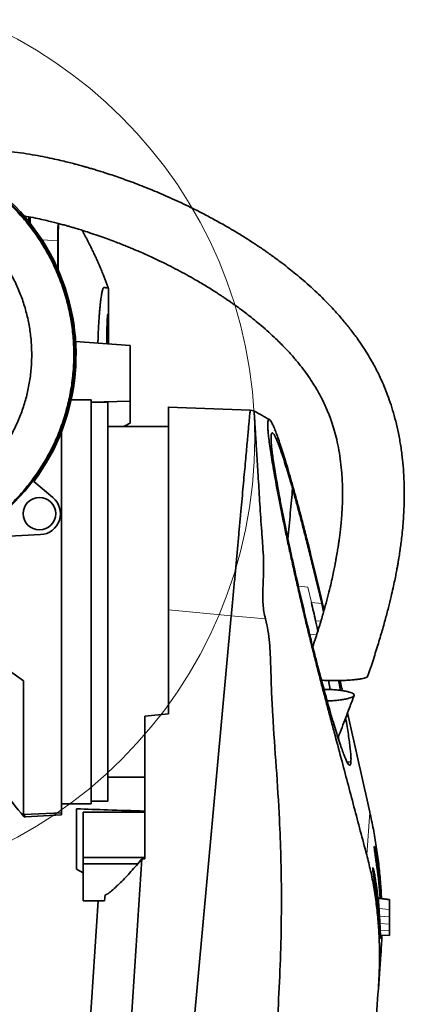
# Model space of a CAD drawing. Header units: millimetres. Extents: x 0 to 12118, y 0 to 8400.
# Tile 119 of 127: x 10928 to 11240, y 4943 to 5740. Entities that reach past the tile are written whole.
import ezdxf

# ---------------------------------------------------------------- set-up
doc = ezdxf.new("R2010")
doc.units = ezdxf.units.MM
doc.header["$LTSCALE"] = 20

msp = doc.modelspace()

# ---------------------------------------------------------------- linework, layer by layer
at = {"color": 7, "linetype": 'Continuous', "lineweight": 35}
for p, q in [((10935.799956, 5580.559172), (10935.799956, 5576.581959)), ((10936.799956, 5580.365538), (10936.799956, 5575.335319)), ((10959.134648, 5561.251689), (10959.134862, 5561.253628)), ((11000.299956, 5517.865696), (11000.299956, 5522.837683)), ((11000.299956, 5517.865696), (11000.299956, 5514.7902)), ((11000.299956, 5514.7902), (11000.299956, 5488.951353)), ((11000.299956, 5488.951353), (11000.299956, 5485.875858)), ((11017.799956, 5476.465392), (10973.457898, 5479.54949)), ((11000.299956, 5477.68256), (11000.299956, 5485.875858)), ((11017.799956, 5476.465392), (11017.799956, 5431.25366)), ((10986.299956, 5432.462688), (10970.027794, 5432.462688)), ((10986.299956, 5432.462688), (10986.299956, 5105.278866)), ((11017.799956, 5431.25366), (10986.299956, 5430.462095)), ((11017.799956, 5413.491565), (11017.799956, 5431.25366)), ((10999.799956, 5430.370777), (10986.299956, 5430.370777)), ((10999.799956, 5430.370777), (10999.799956, 5107.370777)), ((11114.991018, 5423.870777), (11048.800695, 5426.449607)), ((11118.233185, 5423.397442), (11114.989898, 5423.866603)), ((11048.799956, 5410.870777), (10999.799956, 5410.870777)), ((10962.299956, 5097.972943), (10962.299956, 5406.818792)), ((10955.227345, 5353.193532), (10939.727823, 5366.199175)), ((10945.189667, 5323.194075), (10887.53175, 5320.172351)), ((10802.799956, 5295.870777), (10931.299956, 5204.870777)), ((11174.550107, 5260.749037), (11172.986468, 5267.436048)), ((11031.451606, 4511.425214), (11099.750683, 5257.410279)), ((11048.799956, 5178.130705), (11048.799956, 5262.273444)), ((11168.023474, 5253.397996), (11169.006192, 5249.027643)), ((11169.006192, 5249.027643), (11169.882551, 5245.085638)), ((11169.679384, 5217.09131), (11173.945489, 5201.138618)), ((10931.299956, 5096.550253), (10931.299956, 5204.870777)), ((11178.393225, 5205.061378), (11179.854851, 5197.720002)), ((11029.799956, 5176.022472), (11048.799956, 5178.130705)), ((11029.799956, 5060.731257), (11029.799956, 5176.022472)), ((11196.631065, 5138.675996), (11196.6712, 5139.228406)), ((10999.799956, 5126.870777), (11029.799956, 5126.870777)), ((10962.299956, 5105.278866), (10986.299956, 5105.278866)), ((10986.299956, 5107.370777), (10999.799956, 5107.370777)), ((10931.299956, 5096.550253), (10962.299956, 5097.972943)), ((10932.90057, 5094.644467), (10931.299956, 5096.550253)), ((10932.90057, 5094.644467), (10962.299956, 5096.185223)), ((10962.299956, 5097.972943), (10962.299956, 5096.185223)), ((10974.299956, 5101.075045), (10974.299956, 5052.340413)), ((10979.799956, 5061.565595), (10979.799956, 5098.385789)), ((11029.799956, 5098.385789), (10979.799956, 5098.385789)), ((11029.799956, 5061.565595), (10979.799956, 5061.565595)), ((10979.799956, 5056.442906), (10979.799956, 5061.565595)), ((11023.85704, 5056.442906), (10979.799956, 5056.442906)), ((10979.799956, 5026.571339), (10979.799956, 5056.442906)), ((10990.828612, 4515.302683), (11027.35098, 5060.631766)), ((10979.799956, 5049.164986), (10974.299956, 5052.340413)), ((10991.995922, 5026.571339), (10970.684916, 4708.368768)), ((10997.075181, 5026.571339), (10979.799956, 5026.571339)), ((10997.075181, 5026.571339), (10997.5491, 5031.362864)), ((11227.799956, 5027.738048), (11219.969511, 5028.870777)), ((11227.953936, 5027.446076), (11220.02883, 5028.584884)), ((11220.5763, 4998.872521), (11227.79992, 4998.591083)), ((11220.887616, 4983.245265), (11218.857211, 4955.299153))]:
    msp.add_line(p, q, dxfattribs=at)
at = {"color": 8, "linetype": 'Continuous', "lineweight": 18}
for p, q in [((10959.134648, 5561.251689), (10946.448448, 5561.907379)), ((10959.767615, 5560.680597), (10959.134862, 5561.253628)), ((11161.664614, 5280.620332), (11154.102224, 5281.344645)), ((11164.607893, 5268.192717), (11161.664614, 5280.620332)), ((11172.986468, 5267.436048), (11164.607893, 5268.192717)), ((11099.750683, 5257.410279), (11048.799852, 5262.273444)), ((11127.376363, 5254.988456), (11099.750683, 5257.410279)), ((11168.023474, 5253.397996), (11172.301554, 5253.011643)), ((11168.909009, 5242.047982), (11163.219743, 5242.523671)), ((11196.6712, 5139.228406), (11193.380389, 5139.359789)), ((11196.631065, 5138.675996), (11193.653438, 5138.794875)), ((11209.408963, 5063.922717), (11211.918683, 5098.46603)), ((11218.045289, 5059.262391), (11216.888606, 5059.262391)), ((11216.807087, 5042.089582), (11215.651051, 5042.089582)), ((11227.799956, 5027.60646), (11219.059846, 5028.870777)), ((11221.080329, 5029.813576), (11220.326598, 5029.813576)), ((11227.799956, 5019.443313), (11219.358541, 5020.415714)), ((11219.838475, 5012.640766), (11219.085398, 5012.640766)), ((11227.799956, 5013.486871), (11219.762706, 5014.144332)), ((11227.799956, 5007.624648), (11220.096541, 5008.254569)), ((11227.799956, 5002.355668), (11220.360359, 5002.746424))]:
    msp.add_line(p, q, dxfattribs=at)
at = {"color": 7, "linetype": 'Continuous', "lineweight": 18}
msp.add_circle((10751.299956, 5401.248665), 367.472935, dxfattribs=at)
at = {"color": 7, "linetype": 'Continuous', "lineweight": 35}
msp.add_circle((10944.299956, 5340.170777), 13.152037, dxfattribs=at)
for centre, radius, start, end in [((10802.799956, 5468.870777), 170.25, 262.642899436, 105.570376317), ((10802.799956, 5468.870777), 171.145256, 323.13661024, 90), ((10944.299956, 5340.170777), 17, 273, 50), ((11315.169736, 5415.627146), 500, 216.522875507, 219.94696062)]:
    msp.add_arc(centre, radius, start, end, dxfattribs=at)
for centre, major_axis, ratio, start_param, end_param in [((11033.316201, 5276.081587), (220.439218, 146.363417), 0.4788674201, 1.3300832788, 1.3522018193), ((8469.289713, 5268.870777), (4228.143838, -17.143334), 0.0587845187, 5.362403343, 5.3631309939), ((10851.712081, 5008.016406), (370.035367, -0.067584), 0.9815334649, 0.0602360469, 0.141753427), ((10851.324898, 5002.68729), (370.035367, -0.067584), 0.9815334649, 0.0714600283, 0.1417157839), ((10850.467564, 4990.887103), (370.035367, -0.067584), 0.9815334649, 0.0601160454, 0.1416324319), ((10850.080381, 4985.557987), (370.035367, -0.067584), 0.9815334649, 0.0600787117, 0.1415947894)]:
    msp.add_ellipse(centre, major_axis=major_axis, ratio=ratio, start_param=start_param, end_param=end_param, dxfattribs=at)
for points, knots in [([(10757.337815, 5632.023498), (10761.692137, 5633.129287), (10770.400781, 5635.340866), (10783.832407, 5637.345542), (10797.45454, 5638.343281), (10811.336239, 5638.216661), (10825.290419, 5636.937634), (10839.285811, 5634.46935), (10853.156788, 5630.797075), (10866.665951, 5625.958328), (10879.653972, 5620.020348), (10892.043563, 5613.058722), (10903.917245, 5605.001988), (10915.063243, 5595.964285), (10925.35362, 5586.061945), (10934.740377, 5575.391793), (10943.277843, 5563.859063), (10950.803999, 5551.641527), (10957.236566, 5538.891264), (10962.562332, 5525.715556), (10966.80128, 5512.007019), (10969.851499, 5498.019467), (10971.707482, 5483.859648), (10972.37382, 5469.663288), (10971.835611, 5455.290823), (10970.083691, 5441.081925), (10967.148141, 5427.105856), (10963.077794, 5413.489158), (10957.812449, 5400.105063), (10951.441768, 5387.24683), (10944.039909, 5375.033502), (10935.690539, 5363.533234), (10926.313282, 5352.672072), (10916.069298, 5342.671039), (10905.072647, 5333.61314), (10893.390697, 5325.519471), (10880.920075, 5318.353309), (10867.911832, 5312.292451), (10854.536775, 5307.384985), (10840.834031, 5303.614321), (10826.694255, 5300.980257), (10814.489939, 5299.774311), (10804.465305, 5299.445437), (10796.676681, 5299.553798), (10788.881359, 5299.996503), (10783.701608, 5300.596241), (10781.111733, 5300.89611)], [0, 0, 0, 0, 0.0224618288, 0.0449236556, 0.067826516, 0.0907293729, 0.1142868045, 0.1378442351, 0.1617381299, 0.1859803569, 0.2095380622, 0.2330957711, 0.2569899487, 0.2812324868, 0.3047900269, 0.3283475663, 0.3522415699, 0.3764839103, 0.4000414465, 0.42359898, 0.4474929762, 0.4717352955, 0.4951264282, 0.5188513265, 0.5427457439, 0.5669885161, 0.5903797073, 0.6141046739, 0.6379991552, 0.6622419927, 0.6857998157, 0.7093576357, 0.7332519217, 0.7574945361, 0.7808858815, 0.804439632, 0.828505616, 0.8527485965, 0.8761401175, 0.8996940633, 0.9237606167, 0.9480044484, 0.9609618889, 0.973919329, 0.986959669, 1, 1, 1, 1]), ([(11210.180352, 5208.266582), (11211.197374, 5211.247677), (11213.70885, 5218.609314), (11217.376233, 5230.106836), (11221.089634, 5242.358791), (11224.269354, 5253.57325), (11226.949277, 5263.698306), (11229.088645, 5272.394802), (11230.768772, 5279.724699), (11232.064746, 5285.760472), (11233.098797, 5290.890124), (11233.908364, 5295.148483), (11234.536942, 5298.632698), (11235.04808, 5301.599842), (11235.488068, 5304.266648), (11235.888835, 5306.803492), (11236.27546, 5309.360442), (11236.768906, 5312.785782), (11237.390693, 5317.461607), (11238.109539, 5323.627594), (11238.98238, 5332.666209), (11239.736607, 5344.444854), (11239.985416, 5358.821952), (11239.521165, 5372.10235), (11238.497458, 5384.158764), (11237.1224, 5394.76136), (11235.278492, 5405.117773), (11233.051681, 5414.889513), (11230.557723, 5423.882254), (11227.883089, 5432.096077), (11225.111457, 5439.536483), (11222.406575, 5446.014389), (11219.847866, 5451.597113), (11217.401974, 5456.545412), (11214.766323, 5461.524981), (11211.690317, 5466.936434), (11208.009735, 5472.932951), (11203.669947, 5479.466118), (11198.617511, 5486.479968), (11192.76685, 5493.954025), (11186.932472, 5500.807291), (11181.300575, 5506.986745), (11176.051585, 5512.442011), (11170.383125, 5518.025429), (11164.355023, 5523.654176), (11158.236077, 5529.073679), (11152.336773, 5534.04924), (11146.662402, 5538.633467), (11141.327329, 5542.773461), (11136.436838, 5546.431369), (11132.598177, 5549.216948), (11129.720262, 5551.260574), (11127.722233, 5552.658709), (11126.223447, 5553.69588), (11125.083839, 5554.478341), (11123.930081, 5555.265621), (11122.427975, 5556.282744), (11120.365757, 5557.66372), (11116.395488, 5560.284213), (11110.396511, 5564.126169), (11102.560158, 5568.921296), (11094.210375, 5573.798757), (11085.445902, 5578.682717), (11076.236136, 5583.56228), (11065.038054, 5589.195679), (11052.179008, 5595.244699), (11037.786853, 5601.47907), (11023.95589, 5606.994165), (11010.83837, 5611.804513), (11000.966252, 5615.131061), (10994.182636, 5617.286982), (10990.249268, 5618.50017), (10986.67419, 5619.570459), (10983.94645, 5620.36533), (10982.128258, 5620.885676), (10981.042214, 5621.193323), (10979.952361, 5621.499656), (10978.469988, 5621.912398), (10976.089439, 5622.56486), (10972.679245, 5623.476145), (10968.174727, 5624.63622), (10962.676539, 5625.984749), (10956.210647, 5627.473537), (10948.808145, 5629.042393), (10940.505735, 5630.617922), (10931.347918, 5632.118808), (10921.385684, 5633.424764), (10911.804844, 5634.385942), (10905.511925, 5634.671042), (10902.831724, 5634.792468)], [0, 0, 0, 0, 0.0144113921, 0.0355880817, 0.0550657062, 0.0727786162, 0.0886822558, 0.1027484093, 0.113535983, 0.1228984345, 0.1308332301, 0.1373397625, 0.1426148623, 0.1469365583, 0.1510330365, 0.1549059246, 0.158614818, 0.1627913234, 0.1706413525, 0.1800621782, 0.1910179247, 0.2119370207, 0.2337357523, 0.2564585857, 0.2725038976, 0.289019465, 0.3054119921, 0.3207997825, 0.3351752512, 0.3485267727, 0.3608395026, 0.3720959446, 0.3812681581, 0.389558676, 0.3979591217, 0.4077202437, 0.4188734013, 0.4312047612, 0.4449163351, 0.4600274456, 0.4765803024, 0.4881243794, 0.5003108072, 0.5131534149, 0.5266637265, 0.5403614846, 0.5529445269, 0.5643156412, 0.5760181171, 0.5860075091, 0.5942603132, 0.5992996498, 0.6033468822, 0.606245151, 0.6082593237, 0.6101424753, 0.6131072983, 0.6171724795, 0.6223400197, 0.6364984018, 0.6522144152, 0.6675596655, 0.6841340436, 0.7016805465, 0.7189852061, 0.746046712, 0.7719296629, 0.7965795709, 0.8197336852, 0.841066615, 0.8481048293, 0.8549224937, 0.861408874, 0.8665404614, 0.8689541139, 0.8707465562, 0.8721130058, 0.8745416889, 0.8783367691, 0.8842852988, 0.8919377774, 0.9012424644, 0.9121328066, 0.924530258, 0.9383427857, 0.9534642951, 0.9697749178, 0.9871269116, 1, 1, 1, 1]), ([(10825.799956, 5602.151245), (10829.529389, 5601.412415), (10836.994917, 5599.933435), (10847.90332, 5596.533038), (10858.455527, 5592.31756), (10868.555415, 5587.235262), (10878.251023, 5581.31444), (10887.497639, 5574.526081), (10896.135699, 5566.975609), (10904.029384, 5558.798688), (10911.220574, 5549.9945), (10917.703462, 5540.52288), (10923.355317, 5530.536974), (10928.092916, 5520.211173), (10931.962311, 5509.5337), (10934.940634, 5498.460557), (10936.96863, 5487.17104), (10938.024318, 5475.855871), (10938.139774, 5464.488176), (10937.285266, 5453.041731), (10935.460185, 5441.713179), (10932.70935, 5430.690559), (10929.060733, 5419.936043), (10924.469131, 5409.429257), (10919.000572, 5399.34675), (10912.75632, 5389.851349), (10905.744335, 5380.902925), (10897.92815, 5372.495342), (10890.030467, 5365.353548), (10882.38592, 5359.368431), (10877.506656, 5356.153635), (10875.067025, 5354.546238)], [0, 0, 0, 0, 0.0350252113, 0.0701129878, 0.1051380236, 0.1396719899, 0.1742059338, 0.2097425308, 0.2452794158, 0.2798335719, 0.3143877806, 0.3499471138, 0.3855061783, 0.4200284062, 0.4545505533, 0.4900743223, 0.5255983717, 0.5601539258, 0.5947095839, 0.6302705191, 0.6658312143, 0.7003523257, 0.7348733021, 0.770395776, 0.8059184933, 0.840475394, 0.8750324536, 0.9105949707, 0.9461573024, 0.9730786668, 1, 1, 1, 1]), ([(10931.588255, 5581.323242), (10932.271807, 5581.209713), (10935.440322, 5580.683467), (10940.748848, 5579.620382), (10947.225326, 5578.237482), (10952.763446, 5576.943874), (10957.392573, 5575.79534), (10961.41561, 5574.748561), (10964.883196, 5573.810237), (10967.874819, 5572.973154), (10970.572421, 5572.198989), (10973.526668, 5571.330591), (10977.249254, 5570.203564), (10982.244308, 5568.636147), (10988.211458, 5566.675489), (10994.659906, 5564.445649), (11000.717571, 5562.251801), (11006.193146, 5560.187136), (11011.054236, 5558.288738), (11015.411642, 5556.535112), (11019.630221, 5554.791732), (11024.104369, 5552.892286), (11029.245247, 5550.643898), (11035.081662, 5548.00294), (11041.626537, 5544.925172), (11048.734417, 5541.439975), (11056.158441, 5537.631577), (11063.499463, 5533.685699), (11069.941092, 5530.063883), (11075.41552, 5526.867063), (11080.014311, 5524.097149), (11084.247119, 5521.472801), (11088.11212, 5519.010937), (11091.467523, 5516.819635), (11094.059894, 5515.090052), (11095.814505, 5513.90167), (11097.08519, 5513.033193), (11098.440541, 5512.099493), (11100.277133, 5510.820186), (11102.693924, 5509.110486), (11105.673119, 5506.960389), (11109.337351, 5504.24993), (11113.688272, 5500.929525), (11118.713043, 5496.943429), (11124.24493, 5492.350404), (11130.05895, 5487.259103), (11136.579137, 5481.197838), (11143.284143, 5474.475019), (11149.840822, 5467.282258), (11155.446872, 5460.560299), (11160.19021, 5454.345921), (11164.14335, 5448.687597), (11167.405845, 5443.589051), (11170.072893, 5439.049875), (11172.279181, 5434.97414), (11174.34953, 5430.851692), (11176.473489, 5426.256565), (11178.737881, 5420.821993), (11181.007499, 5414.645884), (11183.201375, 5407.695176), (11185.235465, 5399.931695), (11187.009323, 5391.384772), (11188.392586, 5382.336242), (11189.472826, 5371.654377), (11189.988801, 5359.651855), (11189.756234, 5346.471144), (11189.03448, 5335.979476), (11188.264119, 5328.300575), (11187.70382, 5323.521261), (11187.175709, 5319.491824), (11186.691244, 5316.08285), (11186.269246, 5313.292271), (11185.880104, 5310.837654), (11185.500388, 5308.533426), (11185.048735, 5305.897273), (11184.477095, 5302.703898), (11183.734808, 5298.766457), (11182.794863, 5294.062848), (11181.630041, 5288.589775), (11180.129094, 5281.987443), (11178.219665, 5274.1776), (11175.820182, 5265.086955), (11172.946713, 5254.998595), (11169.58085, 5243.947385), (11167.054004, 5236.301682), (11165.737581, 5232.318463)], [0, 0, 0, 0, 0.004317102, 0.0200113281, 0.0337262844, 0.0455746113, 0.0554228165, 0.0633984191, 0.0713828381, 0.0777608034, 0.0827409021, 0.0889132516, 0.0970049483, 0.1070573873, 0.1216629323, 0.136327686, 0.1498078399, 0.1620554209, 0.1730329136, 0.182550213, 0.1915273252, 0.2016722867, 0.2130617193, 0.2267626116, 0.2419177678, 0.2585185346, 0.2765383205, 0.2944047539, 0.3109509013, 0.3230190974, 0.3342656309, 0.3446921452, 0.3543022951, 0.3630300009, 0.3698227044, 0.373837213, 0.3763102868, 0.3794625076, 0.3841323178, 0.390306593, 0.3979667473, 0.407087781, 0.4187691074, 0.4321227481, 0.4470778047, 0.4635460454, 0.4801752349, 0.5023254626, 0.522300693, 0.540190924, 0.5560986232, 0.5701434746, 0.5822636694, 0.5928422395, 0.6019717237, 0.6101741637, 0.6205228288, 0.6321610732, 0.6450828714, 0.6593016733, 0.6748559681, 0.6918083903, 0.7098265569, 0.7275653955, 0.7533740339, 0.7784032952, 0.8026023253, 0.8131065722, 0.8222209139, 0.8299172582, 0.83617277, 0.8417642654, 0.8459366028, 0.8502791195, 0.8550194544, 0.8611174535, 0.8686939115, 0.8777665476, 0.8883554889, 0.9004823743, 0.9162527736, 0.9340902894, 0.9540175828, 0.9760443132, 1, 1, 1, 1]), ([(10959.134862, 5561.253628), (10959.109611, 5562.359236), (10959.059111, 5564.570321), (10959.238246, 5567.873553), (10959.308269, 5571.440593), (10959.372579, 5573.903758), (10959.408101, 5575.264314)], [0, 0, 0, 0, 0.2362148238, 0.4724015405, 0.7085753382, 1, 1, 1, 1]), ([(10994.790074, 5536.709759), (10994.774527, 5536.747404), (10994.493, 5537.429088), (10993.772905, 5539.135433), (10992.534132, 5542.019898), (10990.987644, 5545.503463), (10989.307374, 5549.1656), (10987.594504, 5552.777405), (10985.668377, 5556.714943), (10983.525126, 5560.938811), (10981.177469, 5565.405257), (10979.581243, 5568.293674), (10978.799819, 5569.707682)], [0, 0, 0, 0, 0.00332526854, 0.06021471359, 0.15120977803, 0.25962788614, 0.37138185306, 0.48022431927, 0.58617870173, 0.72970483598, 0.867678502, 1, 1, 1, 1]), ([(10959.298403, 5537.844535), (10959.297749, 5538.012301), (10959.287343, 5540.683704), (10959.266225, 5545.050913), (10959.229526, 5550.7932), (10959.220856, 5555.439986), (10959.071299, 5559.100237), (10959.113533, 5560.53458), (10959.134648, 5561.251689)], [0, 0, 0, 0, 0.0130592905, 0.2079481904, 0.403458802, 0.5983483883, 0.7991914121, 1, 1, 1, 1]), ([(10996.409947, 5532.716801), (10995.890388, 5533.987323), (10995.350283, 5535.308088), (10994.81056, 5536.658375), (10994.790029, 5536.70974)], [0, 0, 0, 0, 0.96195957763, 1, 1, 1, 1]), ([(10999.777957, 5523.930677), (10998.690704, 5526.835853), (10997.568947, 5529.833223), (10996.444533, 5532.630754), (10996.409947, 5532.716801)], [0, 0, 0, 0, 0.9692415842, 1, 1, 1, 1]), ([(11000.299956, 5522.837683), (11000.240273, 5522.882289), (11000.120909, 5522.9715), (10999.219084, 5523.115972), (10998.118696, 5523.077381), (10997.123342, 5523.312237), (10996.449113, 5523.405973), (10995.925537, 5522.875924), (10995.61073, 5522.126029), (10995.283301, 5520.983096), (10994.948128, 5519.485622), (10994.611835, 5517.641423), (10994.27437, 5515.466876), (10993.935978, 5512.939336), (10993.602933, 5510.093612), (10993.282276, 5506.978926), (10992.975528, 5503.589399), (10992.68585, 5499.91646), (10992.421068, 5496.022492), (10992.188581, 5491.974865), (10991.987926, 5487.771383), (10991.827732, 5483.386719), (10991.73108, 5480.193873), (10991.702508, 5478.471285), (10991.699347, 5478.280753)], [0, 0, 0, 0, 0.18927377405, 0.37854843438, 0.51530953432, 0.58372442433, 0.65211285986, 0.67330251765, 0.69448462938, 0.7162986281, 0.73811002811, 0.75929567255, 0.78048099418, 0.80227383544, 0.82406722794, 0.84542449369, 0.86678135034, 0.88876175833, 0.91074217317, 0.93206599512, 0.95338983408, 0.97533064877, 0.99727137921, 1, 1, 1, 1]), ([(11000.299956, 5522.495518), (11000.293732, 5522.512737), (11000.281268, 5522.547223), (11000.178517, 5522.831693), (11000.019418, 5523.270615), (10999.858514, 5523.710465), (10999.777957, 5523.930677)], [0, 0, 0, 0, 0.2482799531, 0.4972596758, 0.7483014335, 1, 1, 1, 1]), ([(11000.296287, 5518.322283), (11000.295601, 5518.333732), (11000.293592, 5518.367227), (11000.286983, 5517.912231), (11000.277234, 5517.008833), (11000.265506, 5515.640865), (11000.25318, 5513.902739), (11000.241092, 5511.80398), (11000.230568, 5509.443822), (11000.22242, 5506.846042), (11000.217559, 5504.130936), (11000.216374, 5501.326563), (11000.218999, 5498.56273), (11000.225225, 5495.868058), (11000.234352, 5493.367234), (11000.245662, 5491.086577), (11000.257923, 5489.129887), (11000.27018, 5487.524398), (11000.281325, 5486.318023), (11000.290005, 5485.622139), (11000.295521, 5485.253031), (11000.296343, 5485.384529), (11000.296423, 5485.397456)], [0, 0, 0, 0, 0.0274813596, 0.0803988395, 0.1348508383, 0.1877702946, 0.242224, 0.2951509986, 0.3496124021, 0.4025478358, 0.4570180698, 0.5099591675, 0.564435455, 0.6173782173, 0.6718564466, 0.724796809, 0.7792727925, 0.8322068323, 0.8866764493, 0.9396018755, 0.9940625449, 1, 1, 1, 1]), ([(10998.759977, 5477.789669), (10998.774898, 5479.153131), (10998.809222, 5482.289399), (10998.897403, 5486.802248), (10999.01272, 5491.200533), (10999.144864, 5494.961712), (10999.285819, 5497.963683), (10999.428736, 5500.149441), (10999.566943, 5501.426865), (10999.695881, 5501.799583), (10999.810937, 5501.222258), (10999.91075, 5499.75234), (10999.993368, 5497.395397), (11000.059924, 5494.250521), (11000.110845, 5490.37828), (11000.147884, 5485.895098), (11000.170915, 5481.612978), (11000.178254, 5478.762996), (11000.181015, 5477.690832)], [0, 0, 0, 0, 0.0503348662, 0.1157814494, 0.1811357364, 0.2464889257, 0.3116426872, 0.3767954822, 0.4417218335, 0.5066478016, 0.5714210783, 0.6361947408, 0.700962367, 0.7657309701, 0.8306456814, 0.8955615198, 0.9607102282, 1, 1, 1, 1]), ([(11048.799956, 5262.273695), (11048.799956, 5266.887216), (11048.799956, 5276.152171), (11048.799956, 5290.184468), (11048.799956, 5304.26404), (11048.799956, 5317.710809), (11048.799956, 5330.355689), (11048.799956, 5342.202551), (11048.799956, 5353.693653), (11048.799956, 5364.554089), (11048.799956, 5374.667454), (11048.799956, 5384.026072), (11048.799956, 5392.69086), (11048.799956, 5400.442163), (11048.799956, 5407.214633), (11048.799956, 5413.02144), (11048.799956, 5417.890929), (11048.799956, 5421.672323), (11048.799956, 5424.407271), (11048.799956, 5425.963481), (11048.799956, 5426.62354), (11048.799956, 5426.436951), (11048.799956, 5426.430616)], [0, 0, 0, 0, 0.0552089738, 0.1108716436, 0.1679620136, 0.2255432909, 0.2766539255, 0.3281257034, 0.3807319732, 0.4337268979, 0.4845741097, 0.5357786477, 0.5881204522, 0.640854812, 0.6912836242, 0.7420635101, 0.7939670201, 0.8462632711, 0.896308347, 0.9466988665, 0.9981903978, 1, 1, 1, 1]), ([(11099.750707, 5257.410542), (11100.100371, 5261.229681), (11100.821095, 5269.10167), (11101.914526, 5281.04448), (11103.021988, 5293.140552), (11104.115941, 5305.089063), (11105.189564, 5316.815533), (11106.236193, 5328.247151), (11107.248902, 5339.308299), (11108.2218, 5349.934606), (11109.149204, 5360.064027), (11110.02547, 5369.634887), (11110.844903, 5378.585007), (11111.60166, 5386.850561), (11112.29178, 5394.388277), (11112.911467, 5401.156703), (11113.456967, 5407.114831), (11113.924397, 5412.220262), (11114.31014, 5416.433475), (11114.611775, 5419.728024), (11114.831701, 5422.130133), (11114.954702, 5423.47359), (11115.005766, 5424.031326), (11114.991047, 5423.870559), (11114.991037, 5423.87045)], [0, 0, 0, 0, 0.045084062, 0.0929270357, 0.1407680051, 0.1886052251, 0.2364343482, 0.2842538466, 0.3320622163, 0.3798583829, 0.4276417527, 0.475409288, 0.5231609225, 0.5708967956, 0.6186176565, 0.666324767, 0.7140169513, 0.7616960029, 0.8093638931, 0.8570230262, 0.9046761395, 0.9523233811, 0.9999677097, 1, 1, 1, 1]), ([(11127.376363, 5254.988456), (11126.927165, 5256.9211), (11126.027322, 5260.792617), (11125.403813, 5266.747237), (11125.149227, 5273.859446), (11125.406189, 5282.095637), (11125.909095, 5292.205673), (11125.893702, 5303.037557), (11125.247551, 5314.556327), (11124.338265, 5325.888526), (11123.49018, 5337.0923), (11122.834063, 5347.98974), (11122.224167, 5358.587738), (11121.604031, 5368.680405), (11121.007345, 5378.197953), (11120.466251, 5386.974073), (11119.966072, 5395.031962), (11119.517864, 5402.255609), (11119.13549, 5408.468496), (11118.822053, 5413.586039), (11118.568985, 5417.672175), (11118.365422, 5420.763339), (11118.238102, 5422.638692), (11118.20033, 5423.450792), (11118.212348, 5423.341052), (11118.213768, 5423.328082)], [0, 0, 0, 0, 0.0234763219, 0.0470283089, 0.0705474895, 0.1074796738, 0.1444265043, 0.1910035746, 0.2375938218, 0.2853744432, 0.3331528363, 0.3824219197, 0.431691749, 0.4822918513, 0.5328911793, 0.5837933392, 0.6346953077, 0.6871067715, 0.7395165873, 0.7897932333, 0.8400704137, 0.8918353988, 0.9435987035, 0.99333377, 1, 1, 1, 1]), ([(11130.694165, 5416.333594), (11130.396559, 5416.505001), (11129.412991, 5417.071491), (11128.009011, 5417.870993), (11126.19025, 5418.902629), (11124.342631, 5419.945334), (11122.414788, 5421.030448), (11120.775731, 5421.9518), (11119.585153, 5422.620181), (11118.876647, 5423.017812), (11118.429515, 5423.267839), (11118.239541, 5423.374068)], [0, 0, 0, 0, 0.0716236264, 0.23671137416, 0.38877547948, 0.52928098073, 0.69125720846, 0.84188288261, 0.90006747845, 0.95754158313, 1, 1, 1, 1]), ([(11209.408963, 5063.922717), (11205.97348, 5076.876019), (11200.820192, 5096.306212), (11193.931141, 5122.36584), (11188.574469, 5142.566791), (11184.003796, 5159.681397), (11180.181344, 5174.016545), (11177.298341, 5184.885266), (11174.392775, 5195.932736), (11171.451914, 5207.244819), (11168.480168, 5218.837008), (11165.48471, 5230.710255), (11162.485371, 5242.82241), (11159.46901, 5255.268096), (11156.462254, 5267.980138), (11153.518858, 5280.716585), (11150.686529, 5293.254369), (11147.951294, 5305.629836), (11145.302712, 5317.893061), (11142.764271, 5329.959832), (11140.38612, 5341.612555), (11138.161672, 5352.886699), (11136.12342, 5363.642134), (11134.357359, 5373.428794), (11132.880088, 5382.113197), (11131.662504, 5389.805423), (11130.675517, 5396.703191), (11129.956011, 5402.557176), (11129.502139, 5407.314359), (11129.288323, 5411.081362), (11129.31685, 5413.910768), (11129.588377, 5415.722209), (11130.086612, 5416.530724), (11130.797434, 5416.402906), (11131.733359, 5415.321138), (11132.881827, 5413.296853), (11134.222408, 5410.370479), (11135.750451, 5406.570881), (11137.471388, 5401.875139), (11139.380432, 5396.291074), (11141.449813, 5389.896904), (11143.683345, 5382.682852), (11146.065823, 5374.688498), (11148.603822, 5365.885528), (11151.265155, 5356.371337), (11154.054249, 5346.130021), (11156.930232, 5335.319543), (11159.578507, 5325.142679), (11161.949778, 5315.847282), (11164.027831, 5307.558891), (11166.131778, 5299.015397), (11168.251359, 5290.252525), (11170.379333, 5281.320381), (11172.602453, 5271.884451), (11174.095865, 5265.431797), (11174.897106, 5261.969835)], [0, 0, 0, 0, 0.0644391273, 0.0966598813, 0.1288795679, 0.164892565, 0.1828997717, 0.2009057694, 0.2189708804, 0.2370334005, 0.2552621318, 0.2734871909, 0.2916808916, 0.3098686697, 0.3286203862, 0.3473742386, 0.3655653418, 0.3837579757, 0.4024366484, 0.4211134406, 0.4398769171, 0.4586401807, 0.4780321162, 0.4974233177, 0.5149150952, 0.5324063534, 0.5504608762, 0.5685147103, 0.5851334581, 0.6017520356, 0.6188813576, 0.6360108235, 0.6521900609, 0.6683693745, 0.6850140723, 0.7016589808, 0.7179410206, 0.7342235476, 0.7509482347, 0.7676734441, 0.784525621, 0.801378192, 0.8186724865, 0.8359669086, 0.8536795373, 0.8713938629, 0.8895549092, 0.9077143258, 0.9203330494, 0.932964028, 0.9455794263, 0.9586617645, 0.9717576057, 0.9848474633, 1, 1, 1, 1]), ([(11149.35238, 5360.455893), (11148.533852, 5363.291105), (11146.893818, 5368.971838), (11144.583596, 5376.619107), (11142.405421, 5383.551268), (11140.398045, 5389.610476), (11138.577456, 5394.744832), (11136.951097, 5398.942866), (11135.527327, 5402.183787), (11134.345881, 5404.375329), (11133.410492, 5405.523587), (11132.706472, 5405.712842), (11132.221084, 5404.967695), (11131.964348, 5403.302462), (11131.936203, 5400.735875), (11132.120091, 5397.351207), (11132.511394, 5393.156297), (11133.107739, 5388.181043), (11133.909925, 5382.438991), (11134.905614, 5375.991734), (11136.083601, 5368.902021), (11137.502354, 5360.839408), (11139.187971, 5351.732851), (11141.154065, 5341.567751), (11143.288292, 5330.898043), (11144.844136, 5323.424849), (11145.620543, 5319.695529)], [0, 0, 0, 0, 0.0432907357, 0.0867388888, 0.1301783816, 0.1734572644, 0.2162566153, 0.2592265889, 0.3021885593, 0.3449769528, 0.3854044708, 0.4259868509, 0.466567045, 0.5069915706, 0.5460025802, 0.5851529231, 0.6243060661, 0.6633209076, 0.7023713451, 0.7415524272, 0.7807389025, 0.819796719, 0.8647524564, 0.9098871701, 0.9550313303, 1, 1, 1, 1]), ([(11149.35238, 5360.455893), (11149.067011, 5357.338996), (11148.496167, 5351.104054), (11147.559252, 5340.870758), (11146.60337, 5330.430292), (11145.938887, 5323.172592), (11145.620543, 5319.695529)], [0, 0, 0, 0, 0.2550090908, 0.5101121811, 0.7653016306, 1, 1, 1, 1]), ([(11172.986468, 5267.436048), (11172.290063, 5270.379291), (11170.897323, 5276.265481), (11168.803572, 5285.084285), (11166.320976, 5295.403053), (11163.44406, 5307.097794), (11160.349881, 5319.379175), (11157.436176, 5330.670004), (11154.692996, 5341.052919), (11151.979161, 5351.086416), (11150.227965, 5357.332766), (11149.35238, 5360.455893)], [0, 0, 0, 0, 0.0879458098, 0.175882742, 0.2637262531, 0.3981101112, 0.5324929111, 0.6477391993, 0.7629836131, 0.8814936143, 1, 1, 1, 1]), ([(11145.620543, 5319.695529), (11146.183082, 5317.056358), (11147.308167, 5311.777983), (11149.080723, 5303.650351), (11150.910257, 5295.393632), (11152.820939, 5286.916461), (11154.795803, 5278.288464), (11157.522926, 5266.597401), (11159.583541, 5257.833045), (11160.959735, 5251.979722)], [0, 0, 0, 0, 0.1211891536, 0.2423797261, 0.3653104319, 0.4882420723, 0.6158387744, 0.7434358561, 1, 1, 1, 1]), ([(11164.607893, 5268.192717), (11165.18647, 5265.734261), (11166.349227, 5260.793547), (11167.463602, 5255.871085), (11168.023474, 5253.397996)], [0, 0, 0, 0, 0.49759107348, 1, 1, 1, 1]), ([(11106.078695, 4504.88298), (11106.737328, 4515.722768), (11108.054635, 4537.403011), (11110.560522, 4569.889434), (11114.043762, 4615.809679), (11118.198585, 4675.185577), (11123.361001, 4747.992662), (11127.915443, 4808.573742), (11131.843027, 4856.929684), (11134.665667, 4893.095664), (11137.160538, 4929.282749), (11139.104662, 4965.496435), (11140.199593, 4999.731277), (11140.441557, 5031.970902), (11140.007223, 5062.198294), (11138.689796, 5096.507438), (11136.189582, 5134.86091), (11133.651992, 5169.62013), (11132.262134, 5196.755377), (11131.784908, 5212.997436), (11131.396368, 5226.013775), (11130.740413, 5235.773483), (11129.601217, 5245.490691), (11128.117331, 5251.825307), (11127.376363, 5254.988456)], [0, 0, 0, 0, 0.0433256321, 0.0866539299, 0.1299823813, 0.2270464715, 0.3241105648, 0.4211735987, 0.4694086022, 0.5176526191, 0.5658907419, 0.6141161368, 0.6623355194, 0.7025446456, 0.7427584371, 0.7829664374, 0.8395601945, 0.8961565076, 0.9220751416, 0.9479949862, 0.9610062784, 0.974038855, 0.9870364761, 1, 1, 1, 1]), ([(11160.959735, 5251.979722), (11161.452173, 5249.894743), (11162.437058, 5245.724754), (11163.95288, 5239.478726), (11165.488039, 5233.279541), (11166.96613, 5227.447579), (11168.367918, 5222.027202), (11169.241428, 5218.739621), (11169.679384, 5217.09131)], [0, 0, 0, 0, 0.1708658, 0.3417341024, 0.5175493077, 0.6933653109, 0.846261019, 1, 1, 1, 1]), ([(11172.834261, 5205.293949), (11172.890132, 5205.28982), (11174.354634, 5205.18161), (11177.488073, 5205.068954), (11182.127308, 5204.967823), (11186.731542, 5204.987287), (11191.221748, 5205.107492), (11195.354713, 5205.319686), (11199.156359, 5205.618539), (11202.436576, 5205.983335), (11205.23642, 5206.413839), (11207.447509, 5206.887117), (11209.051038, 5207.405399), (11209.979128, 5207.873729), (11210.091931, 5208.172283), (11210.133599, 5208.282565)], [0, 0, 0, 0, 0.0037762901, 0.098984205, 0.1904251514, 0.2844644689, 0.3724283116, 0.4627295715, 0.5463288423, 0.6320860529, 0.7120584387, 0.7941235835, 0.872419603, 0.9528739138, 1, 1, 1, 1]), ([(11173.945489, 5201.138618), (11174.790296, 5198.003226), (11176.482892, 5191.721381), (11178.931363, 5182.942647), (11181.291744, 5174.712014), (11183.539186, 5167.143187), (11185.656947, 5160.296463), (11187.633833, 5154.204057), (11189.452893, 5148.917144), (11191.084569, 5144.524424), (11192.515937, 5141.065503), (11193.747167, 5138.518631), (11194.778442, 5136.878734), (11195.551141, 5136.21123), (11196.092668, 5136.375093), (11196.459399, 5137.120719), (11196.573868, 5138.157798), (11196.631065, 5138.675996)], [0, 0, 0, 0, 0.0695914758, 0.139428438, 0.2092608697, 0.2788461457, 0.3485020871, 0.4184174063, 0.4883263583, 0.5579735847, 0.626137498, 0.6945578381, 0.7629728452, 0.8311294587, 0.887395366, 0.9437348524, 1, 1, 1, 1]), ([(11188.215341, 5197.017645), (11188.159507, 5197.307813), (11187.670161, 5199.850929), (11187.117297, 5202.583882), (11186.627515, 5205.005007)], [0, 0, 0, 0, 0.1140992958, 1, 1, 1, 1]), ([(11187.872755, 5205.034144), (11188.290182, 5203.189438), (11188.910771, 5200.446916), (11189.526445, 5197.71075), (11189.727997, 5196.815016)], [0, 0, 0, 0, 0.6726317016, 1, 1, 1, 1]), ([(11174.831765, 5197.867333), (11175.117375, 5197.867283), (11177.032243, 5197.866944), (11180.469249, 5197.717742), (11185.007937, 5197.410563), (11189.058601, 5196.956094), (11192.592169, 5196.379528), (11195.375668, 5195.724209), (11197.461684, 5194.995046), (11198.763622, 5194.2463), (11199.348029, 5193.472512), (11199.231507, 5192.715476), (11198.442027, 5191.969691), (11197.027426, 5191.261052), (11194.984179, 5190.595349), (11192.322078, 5189.965947), (11190.078668, 5189.618252), (11188.901625, 5189.435828)], [0, 0, 0, 0, 0.0139244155, 0.0933559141, 0.1698420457, 0.248775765, 0.321381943, 0.3964012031, 0.4641327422, 0.5340434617, 0.5983827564, 0.6646394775, 0.7282217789, 0.7935575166, 0.8589097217, 0.9259745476, 1, 1, 1, 1]), ([(11186.166074, 5158.78094), (11187.254789, 5161.548555), (11190.402394, 5169.550057), (11194.770407, 5180.898081), (11197.946164, 5189.551173), (11199.168072, 5192.880546)], [0, 0, 0, 0, 0.245471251, 0.7096866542, 1, 1, 1, 1]), ([(11188.901625, 5189.435828), (11187.611741, 5189.274061), (11184.993951, 5188.945759), (11181.061846, 5188.639194), (11178.445439, 5188.543783), (11177.39322, 5188.505412)], [0, 0, 0, 0, 0.3673768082, 0.7455829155, 1, 1, 1, 1]), ([(11193.831418, 5178.58993), (11194.084783, 5177.464595), (11197.214605, 5163.563297), (11203.230374, 5136.871734), (11209.022465, 5111.268441), (11211.918683, 5098.46603)], [0, 0, 0, 0, 0.0421809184, 0.5210618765, 1, 1, 1, 1]), ([(11196.6712, 5139.228406), (11196.699468, 5139.98988), (11196.756108, 5141.515572), (11196.572, 5144.886828), (11196.196458, 5149.004088), (11195.610206, 5153.923523), (11194.821817, 5159.596513), (11193.8221, 5166.034571), (11192.992349, 5171.109273), (11192.44442, 5174.202079), (11192.351533, 5174.726382)], [0, 0, 0, 0, 0.1385465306, 0.2775919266, 0.4166405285, 0.5551914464, 0.6936769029, 0.8326481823, 0.971629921, 1, 1, 1, 1]), ([(11186.532823, 5159.715581), (11186.595342, 5159.306541), (11186.800323, 5157.965434), (11186.940295, 5156.861917), (11187.037576, 5156.094974)], [0, 0, 0, 0, 0.3050018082, 1, 1, 1, 1]), ([(10974.299956, 5101.075045), (10982.716498, 5100.797331), (11001.216261, 5100.186907), (11019.716485, 5099.58831), (11029.799956, 5099.262048)], [0, 0, 0, 0, 0.4549540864, 1, 1, 1, 1]), ([(11211.918683, 5098.46603), (11212.913531, 5093.853652), (11214.903213, 5084.628962), (11217.296157, 5070.599714), (11219.223392, 5056.446026), (11220.666306, 5042.35497), (11221.184487, 5032.981601), (11221.438747, 5028.382284)], [0, 0, 0, 0, 0.2006265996, 0.4012503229, 0.6033010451, 0.8053480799, 1, 1, 1, 1]), ([(10931.85168, 5094.589497), (10931.894238, 5094.591727), (10931.979888, 5094.596216), (10932.592404, 5094.628317), (10932.90057, 5094.644467)], [0, 0, 0, 0, 0.496885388, 1, 1, 1, 1]), ([(11217.660071, 5053.919739), (11217.53112, 5054.80876), (11217.288102, 5056.484181), (11216.929826, 5058.968235), (11216.600404, 5061.278616), (11216.296977, 5063.455997), (11216.03189, 5065.437984), (11215.81859, 5067.158752), (11215.665203, 5068.574065), (11215.581195, 5069.636441), (11215.566765, 5070.332753), (11215.625498, 5070.636189), (11215.750809, 5070.559963), (11215.94068, 5070.092532), (11216.185055, 5069.260944), (11216.476325, 5068.070911), (11216.803115, 5066.559078), (11217.152386, 5064.75311), (11217.576226, 5062.362525), (11217.868644, 5060.429874), (11218.045289, 5059.262391)], [0, 0, 0, 0, 0.06134220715, 0.1156036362, 0.16986374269, 0.22414312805, 0.27841910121, 0.33231402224, 0.38620531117, 0.4393319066, 0.49245724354, 0.54503297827, 0.59761062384, 0.65024142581, 0.70287587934, 0.75613787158, 0.80940296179, 0.86346035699, 0.91751860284, 1, 1, 1, 1]), ([(11027.350974, 5060.631678), (11025.831292, 5058.789606), (11022.83999, 5055.163721), (11018.454113, 5050.195386), (11014.149556, 5045.558043), (11009.92207, 5041.274289), (11005.772507, 5037.313063), (11003.116871, 5034.997876), (11001.793737, 5033.844367)], [0, 0, 0, 0, 0.1707390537, 0.3360781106, 0.500024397, 0.6687158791, 0.8349424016, 1, 1, 1, 1]), ([(11218.857211, 4955.299153), (11219.140457, 4959.869508), (11219.70694, 4969.010073), (11219.907376, 4982.742043), (11219.606902, 4996.424206), (11218.740408, 5010.21161), (11217.298444, 5023.938686), (11215.247994, 5037.609235), (11212.667792, 5050.99272), (11210.495278, 5059.612565), (11209.408963, 5063.922717)], [0, 0, 0, 0, 0.1196117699, 0.2392197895, 0.3611934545, 0.4831701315, 0.6112253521, 0.7392916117, 0.8696388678, 1, 1, 1, 1]), ([(11216.421867, 5036.74693), (11216.293026, 5037.635951), (11216.050218, 5039.311364), (11215.692241, 5041.795402), (11215.363092, 5044.105758), (11215.059911, 5046.283111), (11214.795038, 5048.26508), (11214.581909, 5049.985842), (11214.428647, 5051.401169), (11214.344714, 5052.463571), (11214.330312, 5053.159915), (11214.389023, 5053.463377), (11214.51427, 5053.387163), (11214.704033, 5052.919726), (11214.948259, 5052.088116), (11215.239342, 5050.898048), (11215.565909, 5049.386182), (11215.914927, 5047.580186), (11216.338434, 5045.189625), (11216.630598, 5043.257019), (11216.807087, 5042.089582)], [0, 0, 0, 0, 0.0613417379, 0.1156022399, 0.1698614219, 0.2241398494, 0.2784148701, 0.3323094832, 0.3862004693, 0.4393278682, 0.4924540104, 0.5450313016, 0.5976105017, 0.6502428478, 0.7028788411, 0.7561416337, 0.8094075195, 0.863464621, 0.9175225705, 1, 1, 1, 1]), ([(11001.793737, 5033.844367), (11001.527028, 5033.624321), (11001.135625, 5033.301398), (11000.593709, 5032.908619), (11000.145635, 5032.604777), (10999.648638, 5032.298826), (10999.116395, 5032.005764), (10998.581812, 5031.74885), (10998.054849, 5031.529985), (10997.714724, 5031.417605), (10997.549164, 5031.362903)], [0, 0, 0, 0, 0.18732705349, 0.27490670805, 0.38054721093, 0.50245999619, 0.62497891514, 0.75643346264, 0.88144038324, 1, 1, 1, 1]), ([(11219.358541, 5020.415714), (11219.312913, 5021.1551), (11219.221659, 5022.633862), (11219.110197, 5024.559605), (11219.028133, 5026.190004), (11218.98108, 5027.475427), (11218.975416, 5028.3618), (11219.004163, 5028.808912), (11219.044155, 5028.853345), (11219.059846, 5028.870777)], [0, 0, 0, 0, 0.1506288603, 0.3012557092, 0.4519061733, 0.6025553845, 0.7527826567, 0.9030088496, 1, 1, 1, 1]), ([(11219.059846, 5028.870777), (11219.15197, 5028.870777), (11219.336219, 5028.870777), (11219.641372, 5028.870777), (11219.848075, 5028.870777), (11219.969511, 5028.870777)], [0, 0, 0, 0, 0.29204128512, 0.58408257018, 1, 1, 1, 1]), ([(11221.080329, 5029.813576), (11221.104691, 5029.420392), (11221.133238, 5028.959667), (11221.156665, 5028.491026), (11221.160099, 5028.422325)], [0, 0, 0, 0, 0.8534038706, 1, 1, 1, 1]), ([(11227.799956, 5019.443313), (11227.799956, 5020.159651), (11227.799956, 5021.59236), (11227.799956, 5023.451951), (11227.799956, 5025.022754), (11227.799956, 5026.262944), (11227.799956, 5027.119829), (11227.799956, 5027.543389), (11227.799956, 5027.589214), (11227.799956, 5027.60646)], [0, 0, 0, 0, 0.1510435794, 0.3020941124, 0.4530862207, 0.604085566, 0.7561587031, 0.9082326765, 1, 1, 1, 1]), ([(11219.762706, 5014.144332), (11219.727525, 5014.685505), (11219.657161, 5015.767851), (11219.516294, 5017.926584), (11219.421101, 5019.428608), (11219.358541, 5020.415714)], [0, 0, 0, 0, 0.255296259, 0.5105927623, 1, 1, 1, 1]), ([(11227.799956, 5013.486871), (11227.799956, 5014.029934), (11227.799956, 5015.091572), (11227.799956, 5017.142658), (11227.799956, 5018.538516), (11227.799956, 5019.443313)], [0, 0, 0, 0, 0.2692256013, 0.5263110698, 1, 1, 1, 1]), ([(11219.838475, 5012.640766), (11219.861927, 5012.24654), (11219.931594, 5011.075435), (11220.030722, 5009.088185), (11220.126099, 5006.740977), (11220.195457, 5004.487658), (11220.241707, 5002.389625), (11220.266238, 5000.511581), (11220.272945, 4998.896653), (11220.264618, 4997.601825), (11220.244345, 4996.649985), (11220.214351, 4996.083325), (11220.175725, 4995.902205), (11220.128848, 4996.128312), (11220.072895, 4996.739065), (11220.006369, 4997.732917), (11219.92783, 4999.066811), (11219.835148, 5000.716187), (11219.72811, 5002.622741), (11219.605847, 5004.741578), (11219.510444, 5006.342257), (11219.457782, 5007.205309), (11219.452119, 5007.298114)], [0, 0, 0, 0, 0.0273164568, 0.0811474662, 0.1349779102, 0.1886561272, 0.242334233, 0.2959387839, 0.3495434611, 0.4031528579, 0.4567623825, 0.5104010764, 0.5640398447, 0.6177001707, 0.6713605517, 0.7250341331, 0.7787078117, 0.8323958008, 0.8860840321, 0.9398054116, 0.9935271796, 1, 1, 1, 1]), ([(11220.096541, 5008.254569), (11220.072164, 5008.745582), (11220.023409, 5009.727608), (11219.916367, 5011.69112), (11219.82417, 5013.163062), (11219.762706, 5014.144332)], [0, 0, 0, 0, 0.2500091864, 0.5000183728, 1, 1, 1, 1]), ([(11227.799956, 5007.624648), (11227.799956, 5008.116406), (11227.799956, 5009.099922), (11227.799956, 5011.053968), (11227.799956, 5012.51632), (11227.799956, 5013.486871)], [0, 0, 0, 0, 0.2516695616, 0.5033391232, 1, 1, 1, 1]), ([(11220.360359, 5002.746424), (11220.341489, 5003.132766), (11220.30375, 5003.905449), (11220.219145, 5005.698818), (11220.145173, 5007.24082), (11220.096541, 5008.254569)], [0, 0, 0, 0, 0.2551632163, 0.5103263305, 1, 1, 1, 1]), ([(11220.62116, 4998.870777), (11220.604839, 4998.921405), (11220.574115, 4999.016718), (11220.518568, 4999.756342), (11220.452602, 5000.896901), (11220.393092, 5002.090113), (11220.360359, 5002.746424)], [0, 0, 0, 0, 0.2563419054, 0.4825915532, 0.7154059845, 1, 1, 1, 1]), ([(11227.799956, 5002.355668), (11227.799956, 5002.743056), (11227.799956, 5003.504556), (11227.799956, 5005.230154), (11227.799956, 5006.682964), (11227.799956, 5007.624648)], [0, 0, 0, 0, 0.267025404, 0.5248996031, 1, 1, 1, 1]), ([(11227.799956, 4998.591085), (11227.799956, 4998.642349), (11227.799956, 4998.737677), (11227.799956, 4999.476012), (11227.799956, 5000.586358), (11227.799956, 5001.732843), (11227.799956, 5002.355668)], [0, 0, 0, 0, 0.2634255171, 0.4898567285, 0.7228656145, 1, 1, 1, 1]), ([(11221.676467, 4998.829658), (11221.673086, 4998.555756), (11221.608763, 4993.343924), (11221.238459, 4988.158333), (11220.887616, 4983.245265)], [0, 0, 0, 0, 0.0525538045, 1, 1, 1, 1]), ([(11218.857211, 4955.299153), (11218.034571, 4943.976485), (11216.389279, 4921.330992), (11213.423345, 4880.508435), (11209.95916, 4832.82803), (11205.128407, 4766.338447), (11199.430322, 4687.911076), (11193.959579, 4612.612784), (11189.583267, 4552.378039), (11186.868169, 4515.007939), (11185.243287, 4492.643362), (11184.713419, 4485.350355)], [0, 0, 0, 0, 0.0721969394, 0.1443948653, 0.2605820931, 0.3767688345, 0.5689932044, 0.7612172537, 0.8573490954, 0.9534820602, 1, 1, 1, 1])]:
    msp.add_open_spline(points, degree=3, knots=knots, dxfattribs=at)
at = {"color": 8, "linetype": 'Continuous', "lineweight": 18}
for points, knots in [([(10959.767615, 5560.680597), (10959.740787, 5562.201951), (10959.687133, 5565.244657), (10959.893057, 5569.798751), (10959.936243, 5573.091626), (10959.96665, 5574.864518), (10959.970996, 5575.117895)], [0, 0, 0, 0, 0.31578216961, 0.63156352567, 0.94734397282, 1, 1, 1, 1]), ([(10959.88175, 5536.605894), (10959.881529, 5536.681996), (10959.873642, 5539.392132), (10959.859583, 5543.906552), (10959.840481, 5549.442656), (10959.818216, 5553.576965), (10959.793665, 5556.653251), (10959.784327, 5559.110426), (10959.77319, 5560.156783), (10959.767615, 5560.680597)], [0, 0, 0, 0, 0.0057338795, 0.2041950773, 0.4033517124, 0.5516212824, 0.700113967, 0.8498749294, 1, 1, 1, 1])]:
    msp.add_open_spline(points, degree=3, knots=knots, dxfattribs=at)

doc.saveas('drawing.dxf')
